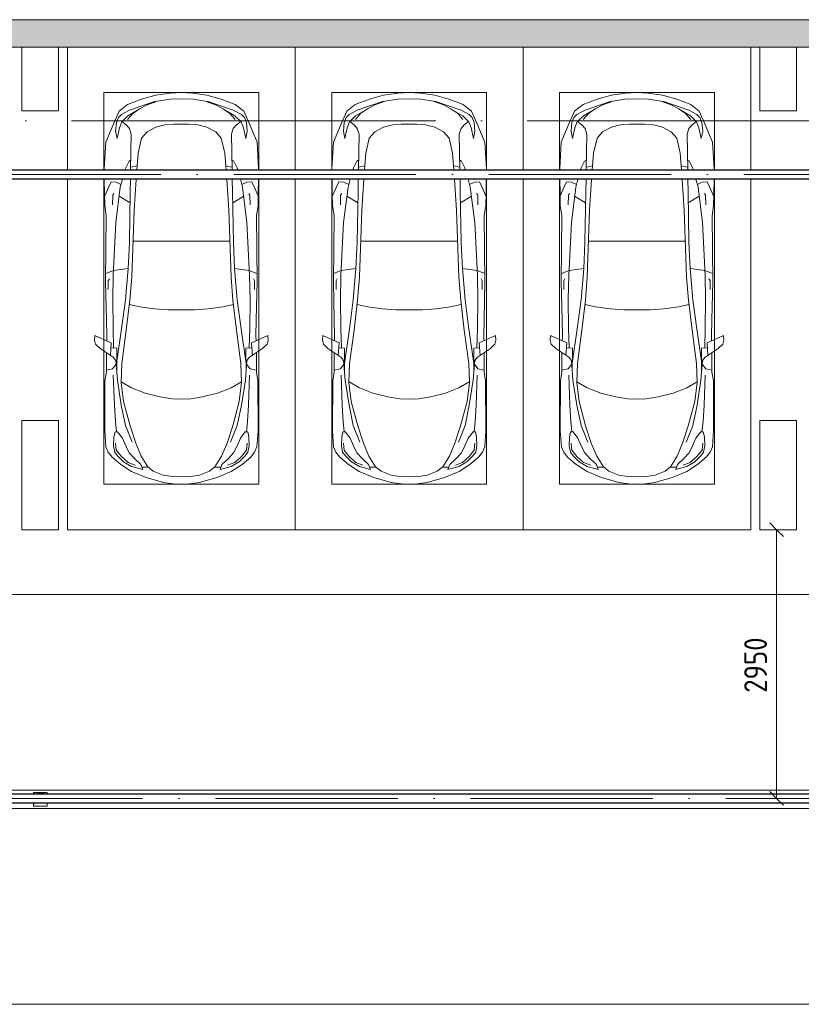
# Model space of a CAD drawing. Header units: millimetres. Extents: x -32229 to 192519, y -13689 to 125138.
# Tile 82 of 256: x -13190 to -4611, y 110550 to 121360. Entities that reach past the tile are written whole.
import ezdxf

# ---------------------------------------------------------------- set-up
doc = ezdxf.new("R2010")
doc.units = ezdxf.units.MM
doc.linetypes.add('ADSK_Линия сетки', pattern=[5000, 4000, -500, 0, -500])
doc.linetypes.add('ADSK_Осевая', pattern=[2800, 2000, -400, 0, -400])
for name, color, linetype, lineweight in [('A-____-____-DIMS', 7, 'Continuous', 9), ('A-____-____-DIMS-200', 7, 'Continuous', 9), ('A-DETL-GENF-OTLN', 7, 'Continuous', 18), ('A-FLOR-____-OTLN', 7, 'Continuous', 18), ('A-WALL-____-MCUT', 7, 'Continuous', 40), ('A-WALL-____-OTLN', 7, 'Continuous', 18), ('A-WALL-____-PATT', 7, 'Continuous', 40), ('C-PRKG-____-OTLN', 7, 'Continuous', 18), ('E-CABL-TRAY-CNTR', 7, 'ADSK_Осевая', 18), ('E-CABL-TRAY-OTLN', 7, 'Continuous', 18), ('M-EQPM-____-OTLN', 7, 'Continuous', 18), ('S-COLS-____-MCUT', 7, 'Continuous', 40), ('S-COLS-____-OTLN', 7, 'Continuous', 18), ('S-GRID-____-OTLN', 7, 'Continuous', 9)]:
    doc.layers.add(name, color=color, linetype=linetype, lineweight=lineweight)
doc.styles.add('GOST Common_4', font='GOST_Common.ttf', dxfattribs={"width": 0.9, "height": 250})
doc.dimstyles.new('ГОСТ_2_5_мм2', dxfattribs={"dimscale": 304.8, "dimtxt": 251.428749, "dimasz": 0.492126, "dimexe": 0.492126, "dimexo": 0.656168, "dimgap": 0.098425, "dimtad": 1, "dimdec": 0, "dimdsep": 46, "dimtxsty": 'GOST Common_4', "dimblk1": 'OBLIQUE', "dimblk2": 'OBLIQUE', "dimsah": 1, "dimcen": 0.09, "dimazin": 2, "dimtfac": 1, "dimtdec": 4, "dimtix": 1, "dimtmove": 0, "dimatfit": 3, "dimfxl": 1, "dimtvp": 1, "dimtolj": 1, "dimtzin": 0, "dimarcsym": 2})

# ---------------------------------------------------------------- blocks, each defined once
blk = doc.blocks.new('АР_Машиноместо - 5300x2500_С-V11--01 ЭЛ')
at = {"layer": 'A-DETL-GENF-OTLN', "color": 253, "lineweight": 13, "true_color": 0xaaaaaa}
for p, q in [((970, 4772), (813, 4729)), ((1126, 4794), (970, 4772)), ((1250, 4800), (1126, 4794)), ((1250, 4800), (1374, 4794)), ((1374, 4794), (1530, 4772)), ((1530, 4772), (1687, 4729)), ((659, 4670), (566, 4595)), ((813, 4729), (659, 4670)), ((681, 4606), (967, 4704)), ((874, 4665), (791, 4620)), ((988, 4707), (874, 4665)), ((1122, 4726), (988, 4707)), ((1250, 4732), (1122, 4726)), ((1250, 4732), (1378, 4726)), ((1378, 4726), (1512, 4707)), ((1512, 4707), (1626, 4665)), ((1819, 4606), (1533, 4704)), ((1626, 4665), (1709, 4620)), ((1687, 4729), (1841, 4670)), ((1841, 4670), (1934, 4595)), ((566, 4595), (507, 4463)), ((558, 4526), (591, 4560)), ((591, 4560), (681, 4606)), ((662, 4543), (595, 4479)), ((717, 4569), (660, 4505)), ((788, 4618), (662, 4543)), ((791, 4620), (717, 4569)), ((1709, 4620), (1783, 4569)), ((1712, 4618), (1838, 4543)), ((1783, 4569), (1840, 4505)), ((1909, 4560), (1819, 4606)), ((1838, 4543), (1905, 4479)), ((1942, 4526), (1909, 4560)), ((1934, 4595), (1993, 4463)), ((507, 4463), (420, 4254)), ((528, 4375), (536, 4471)), ((536, 4471), (558, 4526)), ((595, 4479), (569, 4413)), ((645, 4445), (597, 4481)), ((680, 4406), (645, 4445)), ((970, 4419), (1070, 4447)), ((1070, 4447), (1167, 4453)), ((1167, 4453), (1250, 4454)), ((1333, 4453), (1250, 4454)), ((1430, 4447), (1333, 4453)), ((1530, 4419), (1430, 4447)), ((1820, 4406), (1855, 4445)), ((1855, 4445), (1903, 4481)), ((1905, 4479), (1931, 4413)), ((1964, 4471), (1942, 4526)), ((1972, 4375), (1964, 4471)), ((1993, 4463), (2080, 4254)), ((544, 4295), (528, 4375)), ((569, 4413), (544, 4295)), ((700, 4345), (680, 4406)), ((693, 3950), (700, 4345)), ((812, 4299), (873, 4370)), ((873, 4370), (970, 4419)), ((1627, 4370), (1530, 4419)), ((1688, 4299), (1627, 4370)), ((1800, 4345), (1820, 4406)), ((1807, 3950), (1800, 4345)), ((1931, 4413), (1956, 4295)), ((1956, 4295), (1972, 4375)), ((420, 4254), (403, 3968)), ((774, 4133), (812, 4299)), ((1726, 4133), (1688, 4299)), ((2080, 4254), (2097, 3968)), ((760, 3950), (774, 4133)), ((1740, 3950), (1726, 4133)), ((639, 3975), (675, 4045)), ((675, 4045), (695, 4058)), ((1825, 4045), (1805, 4058)), ((1861, 3975), (1825, 4045)), ((403, 3968), (404, 3950)), ((631, 3950), (639, 3975)), ((1869, 3950), (1861, 3975)), ((2097, 3968), (2096, 3950)), ((404, 3850), (406, 3688)), ((453, 3766), (478, 3819)), ((478, 3819), (533, 3818)), ((533, 3818), (586, 3790)), ((579, 3763), (603, 3850)), ((689, 3706), (692, 3850)), ((731, 3508), (752, 3846)), ((752, 3846), (753, 3850)), ((1748, 3846), (1747, 3850)), ((1769, 3508), (1748, 3846)), ((1811, 3706), (1808, 3850)), ((1921, 3763), (1897, 3850)), ((1967, 3818), (1914, 3790)), ((2022, 3819), (1967, 3818)), ((2047, 3766), (2022, 3819)), ((2096, 3850), (2094, 3688)), ((406, 3688), (409, 3560)), ((408, 3667), (453, 3766)), ((497, 3672), (510, 3691)), ((531, 3375), (579, 3763)), ((679, 3159), (689, 3706)), ((1821, 3159), (1811, 3706)), ((1969, 3375), (1921, 3763)), ((2003, 3672), (1990, 3691)), ((2092, 3667), (2047, 3766)), ((2094, 3688), (2091, 3560)), ((495, 3566), (497, 3672)), ((687, 3589), (566, 3664)), ((1813, 3589), (1934, 3664)), ((2005, 3566), (2003, 3672)), ((409, 3560), (426, 3447)), ((705, 2775), (731, 3508)), ((1795, 2775), (1769, 3508)), ((2091, 3560), (2074, 3447)), ((426, 3447), (418, 2723)), ((501, 2790), (531, 3375)), ((1999, 2790), (1969, 3375)), ((2074, 3447), (2082, 2723)), ((666, 2865), (679, 3159)), ((1834, 2865), (1821, 3159)), ((505, 2847), (421, 2813)), ((666, 2867), (505, 2847)), ((637, 2526), (666, 2867)), ((1834, 2867), (1995, 2847)), ((1863, 2526), (1834, 2867)), ((1995, 2847), (2079, 2813)), ((418, 2723), (428, 2308)), ((448, 2734), (460, 2756)), ((448, 2639), (448, 2734)), ((496, 2532), (501, 2790)), ((684, 2522), (705, 2775)), ((1816, 2522), (1795, 2775)), ((2004, 2532), (1999, 2790)), ((2052, 2734), (2040, 2756)), ((2052, 2639), (2052, 2734)), ((2082, 2723), (2072, 2308)), ((500, 2210), (496, 2532)), ((637, 2526), (597, 2231)), ((645, 2192), (684, 2522)), ((1855, 2192), (1816, 2522)), ((1863, 2526), (1903, 2231)), ((2000, 2210), (2004, 2532)), ((428, 2308), (432, 2120)), ((2072, 2308), (2068, 2120)), ((506, 1996), (500, 2210)), ((597, 2231), (535, 1798)), ((596, 1825), (645, 2192)), ((1904, 1825), (1855, 2192)), ((1903, 2231), (1965, 1798)), ((1994, 1996), (2000, 2210)), ((297, 2080), (301, 2131)), ((309, 2036), (297, 2080)), ((301, 2131), (480, 2053)), ((432, 2120), (431, 2074)), ((2199, 2131), (2020, 2053)), ((2068, 2120), (2069, 2074)), ((2191, 2036), (2203, 2080)), ((2203, 2080), (2199, 2131)), ((358, 1990), (309, 2036)), ((501, 1894), (358, 1990)), ((480, 2053), (471, 1914)), ((541, 1994), (476, 1998)), ((541, 1994), (540, 1733)), ((1959, 1994), (2024, 1998)), ((1959, 1994), (1960, 1733)), ((1999, 1894), (2142, 1990)), ((2020, 2053), (2029, 1914)), ((2142, 1990), (2191, 2036)), ((427, 1731), (427, 1943)), ((531, 1858), (501, 1894)), ((547, 1643), (531, 1858)), ((1953, 1643), (1969, 1858)), ((1969, 1858), (1999, 1894)), ((2073, 1731), (2073, 1943)), ((411, 1634), (427, 1731)), ((495, 1765), (427, 1753)), ((534, 1817), (495, 1765)), ((589, 1616), (596, 1825)), ((1911, 1616), (1904, 1825)), ((1966, 1817), (2005, 1765)), ((2005, 1765), (2073, 1753)), ((2089, 1634), (2073, 1731)), ((409, 1087), (411, 1634)), ((590, 1624), (704, 1557)), ((1910, 1624), (1796, 1557)), ((2091, 1087), (2089, 1634)), ((615, 1410), (589, 1616)), ((704, 1557), (853, 1499)), ((1796, 1557), (1647, 1499)), ((1885, 1410), (1911, 1616)), ((687, 1141), (615, 1410)), ((853, 1499), (1017, 1460)), ((1017, 1460), (1147, 1439)), ((1147, 1439), (1250, 1434)), ((1353, 1439), (1250, 1434)), ((1483, 1460), (1353, 1439)), ((1647, 1499), (1483, 1460)), ((1813, 1141), (1885, 1410)), ((421, 911), (409, 1087)), ((749, 950), (687, 1141)), ((1751, 950), (1813, 1141)), ((2079, 911), (2091, 1087)), ((506, 920), (510, 1019)), ((510, 1019), (522, 1074)), ((522, 1074), (549, 1076)), ((549, 1076), (603, 1005)), ((603, 1005), (639, 920)), ((1897, 1005), (1861, 920)), ((1951, 1076), (1897, 1005)), ((1978, 1074), (1951, 1076)), ((1990, 1019), (1978, 1074)), ((1994, 920), (1990, 1019)), ((446, 853), (421, 911)), ((519, 852), (506, 920)), ((639, 920), (677, 844)), ((809, 809), (749, 950)), ((1691, 809), (1751, 950)), ((1861, 920), (1823, 844)), ((1981, 852), (1994, 920)), ((2054, 853), (2079, 911)), ((489, 796), (446, 853)), ((584, 715), (489, 796)), ((550, 812), (519, 852)), ((616, 746), (550, 812)), ((677, 844), (738, 778)), ((738, 778), (805, 716)), ((882, 692), (809, 809)), ((1618, 692), (1691, 809)), ((1762, 778), (1695, 716)), ((1823, 844), (1762, 778)), ((1884, 746), (1950, 812)), ((1916, 715), (2011, 796)), ((1950, 812), (1981, 852)), ((2011, 796), (2054, 853)), ((702, 640), (584, 715)), ((704, 696), (616, 746)), ((825, 661), (704, 696)), ((805, 716), (825, 661)), ((888, 686), (815, 687)), ((941, 642), (882, 692)), ((1559, 642), (1618, 692)), ((1612, 686), (1685, 687)), ((1695, 716), (1675, 661)), ((1675, 661), (1796, 696)), ((1796, 696), (1884, 746)), ((1798, 640), (1916, 715)), ((862, 572), (702, 640)), ((1053, 518), (862, 572)), ((1051, 599), (941, 642)), ((1149, 583), (1051, 599)), ((1250, 582), (1149, 583)), ((1250, 582), (1351, 583)), ((1351, 583), (1449, 599)), ((1447, 518), (1638, 572)), ((1449, 599), (1559, 642)), ((1638, 572), (1798, 640)), ((1165, 503), (1053, 518)), ((1250, 500), (1165, 503)), ((1250, 500), (1335, 503)), ((1335, 503), (1447, 518))]:
    blk.add_line(p, q, dxfattribs=at)
at = {"layer": 'A-DETL-GENF-OTLN', "color": 254, "lineweight": 13, "true_color": 0xd4d4d4}
for p, q in [((695, 3980), (765, 3997)), ((1805, 3980), (1735, 3997)), ((715, 3168), (1250, 3167)), ((1785, 3168), (1250, 3167)), ((678, 2473), (795, 2446)), ((795, 2446), (956, 2427)), ((956, 2427), (1105, 2414)), ((1105, 2414), (1250, 2413)), ((1395, 2414), (1250, 2413)), ((1544, 2427), (1395, 2414)), ((1705, 2446), (1544, 2427)), ((1822, 2473), (1705, 2446)), ((514, 1369), (502, 1696)), ((590, 1368), (547, 1643)), ((1910, 1368), (1953, 1643)), ((1986, 1369), (1998, 1696)), ((525, 1189), (514, 1369)), ((637, 1146), (590, 1368)), ((1863, 1146), (1910, 1368)), ((1975, 1189), (1986, 1369)), ((537, 1076), (525, 1189)), ((710, 963), (637, 1146)), ((1790, 963), (1863, 1146)), ((1963, 1076), (1975, 1189)), ((535, 874), (528, 949)), ((592, 805), (535, 874)), ((1908, 805), (1965, 874)), ((1965, 874), (1972, 949)), ((665, 740), (592, 805)), ((1835, 740), (1908, 805)), ((743, 708), (665, 740)), ((1757, 708), (1835, 740))]:
    blk.add_line(p, q, dxfattribs=at)
at = {"layer": 'C-PRKG-____-OTLN', "color": 253, "lineweight": 13, "true_color": 0xaaaaaa}
for p, q in [((0, 3950), (0, 5300)), ((2500, 3950), (2500, 5300)), ((400, 4800), (2100, 4800)), ((400, 3950), (400, 4800)), ((2100, 3950), (2100, 4800)), ((0, 0), (0, 3850)), ((400, 500), (400, 3850)), ((2100, 500), (2100, 3850)), ((2500, 0), (2500, 3850)), ((400, 500), (2100, 500)), ((2500, 0), (0, 0))]:
    blk.add_line(p, q, dxfattribs=at)
blk = doc.blocks.new('АР_Канал вертикальный прямоугольный - ВК-V176--01 ЭЛ')
at = {"layer": 'M-EQPM-____-OTLN', "lineweight": 13, "true_color": 0xe2e2e2}
h = blk.add_hatch(color=254, dxfattribs=at)
h.paths.add_polyline_path([(-75, -75), (-71, -40), (-75, -40)])
h.paths.add_polyline_path([(-60, 60), (-60, 60), (75, 75), (-75, 75), (-75, 60)])
at = {"layer": 'M-EQPM-____-OTLN', "color": 253, "lineweight": 13, "true_color": 0xaaaaaa}
for p, q in [((75, 75), (-75, 75)), ((-75, 75), (-75, 60)), ((75, 75), (-75, 75)), ((-75, 75), (-75, 60)), ((-75, 60), (-75, 75)), ((-75, 75), (75, 75)), ((-60, 60), (75, 75)), ((-60, 60), (75, 75)), ((75, 60), (75, 75)), ((75, 75), (75, 60)), ((-75, -75), (-71, -40)), ((-75, -40), (-75, -75)), ((-75, -75), (-71, -40)), ((-75, -40), (-75, -75)), ((-75, -75), (-75, -40)), ((-75, -75), (75, -75)), ((75, -75), (-75, -75)), ((75, -75), (75, -40)), ((75, -40), (75, -75))]:
    blk.add_line(p, q, dxfattribs=at)
blk = doc.blocks.new('Наметкина 10_РД_АР_П_отсоединено_rvt-1--01 ЭЛ')
at = {"layer": 'A-WALL-____-PATT', "lineweight": 5, "true_color": 0xaaaaaa}
h = blk.add_hatch(dxfattribs=at)
h.set_pattern_fill('FP_1', color=253, style=0, pattern_type=2)
h.set_pattern_definition([(45, (0, 0), (-228.0985, 228.0985), []), (45, (228.1, 0), (-228.0985, 228.0985), [403.225, -80.645, 6.706, -73.939])])
h.paths.add_polyline_path([(19235, 121060), (19235, 121360), (-20965, 121360), (-20965, 121060), (11535, 121060)])
at = {"layer": 'A-FLOR-____-OTLN', "color": 253, "lineweight": 13, "true_color": 0xaaaaaa}
for p, q in [((-20965, 115050), (20385, 115050)), ((-20965, 115050), (20385, 115050)), ((-20815, 112900), (18235, 112900)), ((18235, 112700), (-20965, 112700)), ((-20965, 110550), (19235, 110550)), ((20385, 110550), (-20965, 110550))]:
    blk.add_line(p, q, dxfattribs=at)
at = {"layer": 'A-WALL-____-MCUT', "color": 253, "lineweight": 13, "true_color": 0xaaaaaa}
for p, q in [((19235, 121360), (-20965, 121360)), ((-20965, 121060), (-13165, 121060)), ((-12765, 121060), (-5065, 121060)), ((-4665, 121060), (3035, 121060))]:
    blk.add_line(p, q, dxfattribs=at)
at = {"layer": 'A-WALL-____-OTLN', "color": 253, "lineweight": 13, "true_color": 0xaaaaaa}
for p, q in [((-13165, 121060), (-12765, 121060)), ((-5065, 121060), (-4665, 121060))]:
    blk.add_line(p, q, dxfattribs=at)
at = {"layer": 'S-COLS-____-MCUT', "color": 253, "lineweight": 15, "true_color": 0xaaaaaa}
for p, q in [((-13165, 121060), (-13165, 120360)), ((-12765, 120360), (-12765, 121060)), ((-5065, 121060), (-5065, 120360)), ((-4665, 120360), (-4665, 121060)), ((-13165, 120360), (-12765, 120360)), ((-5065, 120360), (-4665, 120360)), ((-12765, 116960), (-13165, 116960)), ((-13165, 116960), (-13165, 115760)), ((-12765, 115760), (-12765, 116960)), ((-4665, 116960), (-5065, 116960)), ((-5065, 116960), (-5065, 115760)), ((-4665, 115760), (-4665, 116960)), ((-13165, 115760), (-12765, 115760)), ((-5065, 115760), (-4665, 115760))]:
    blk.add_line(p, q, dxfattribs=at)
at = {"layer": 'S-COLS-____-OTLN', "color": 253, "lineweight": 15, "true_color": 0xaaaaaa}
for p, q in [((-12765, 121060), (-13165, 121060)), ((-4665, 121060), (-5065, 121060))]:
    blk.add_line(p, q, dxfattribs=at)
at = {"layer": 'C-PRKG-____-OTLN', "color": 253, "lineweight": 13, "true_color": 0xaaaaaa}
for p in [(-12665, 115760), (-10165, 115760), (-7665, 115760)]:
    blk.add_blockref('АР_Машиноместо - 5300x2500_С-V11--01 ЭЛ', p, dxfattribs=at)
at = {"layer": 'M-EQPM-____-OTLN', "color": 253, "lineweight": 13, "true_color": 0xaaaaaa}
blk.add_blockref('АР_Канал вертикальный прямоугольный - ВК-V176--01 ЭЛ', (-12965, 112800), dxfattribs=at)
blk = doc.blocks.new('DIMBLOCK16--01 ЭЛ')
at = {"layer": 'A-____-____-DIMS-200'}
for p, q in [((-4882, 115760), (-4957, 115835)), ((-4788, 115760), (-5032, 115760)), ((-4882, 112810), (-4882, 115760)), ((-4882, 115760), (-4807, 115685)), ((-4882, 115760), (-4788, 115760)), ((-4882, 112810), (-4957, 112885)), ((-4788, 112810), (-5032, 112810)), ((-4882, 112810), (-4807, 112735)), ((-4882, 112810), (-4788, 112810))]:
    blk.add_line(p, q, dxfattribs=at)
at = {"layer": 'A-____-____-DIMS-200', "color": 0, "insert": (-5238, 113970), "char_height": 250, "width": 756.84, "attachment_point": 1, "rotation": 90, "line_spacing_factor": 1.022761, "style": 'GOST Common_4'}
blk.add_mtext('2950', dxfattribs=at)
blk = doc.blocks.new('_Oblique')
at = {"color": 0, "linetype": 'ByBlock', "lineweight": -2}
blk.add_line((-0.5, -0.5), (0.5, 0.5), dxfattribs=at)

msp = doc.modelspace()

# ---------------------------------------------------------------- linework, layer by layer
at = {"layer": 'E-CABL-TRAY-CNTR', "color": 5, "true_color": 0x0000ff}
msp.add_line((21960.1, 119659.9), (-20274.8, 119659.9), dxfattribs=at)
at = {"layer": 'E-CABL-TRAY-CNTR', "color": 150, "true_color": 0x0080ff}
msp.add_line((21760.1, 112810), (-20774.8, 112810), dxfattribs=at)
at = {"layer": 'E-CABL-TRAY-OTLN', "color": 5, "true_color": 0x0000ff}
for p, q in [((21960.1, 119709.9), (-20274.8, 119709.9)), ((21960.1, 119707.4), (-20274.8, 119707.4)), ((21960.1, 119612.4), (-20274.8, 119612.4)), ((21960.1, 119609.9), (-20274.8, 119609.9))]:
    msp.add_line(p, q, dxfattribs=at)
at = {"layer": 'E-CABL-TRAY-OTLN', "color": 150, "true_color": 0x0080ff}
for p, q in [((21760.1, 112860), (-20774.8, 112860)), ((21760.1, 112857.5), (-20774.8, 112857.5)), ((21760.1, 112762.6), (-20774.8, 112762.6)), ((21760.1, 112760), (-20774.8, 112760))]:
    msp.add_line(p, q, dxfattribs=at)
at = {"layer": 'S-GRID-____-OTLN', "color": 253, "linetype": 'ADSK_Линия сетки', "true_color": 0xaaaaaa}
msp.add_line((131381.2, 120250), (-30593.4, 120250), dxfattribs=at)

# ---------------------------------------------------------------- block references
at = {"lineweight": 5}
msp.add_blockref('Наметкина 10_РД_АР_П_отсоединено_rvt-1--01 ЭЛ', (0, 0), dxfattribs=at)

# ---------------------------------------------------------------- dimensions: what is measured, and where the dimension line sits
at = {"layer": 'A-____-____-DIMS'}
dim = msp.add_linear_dim(base=(-4881.8, 115760), p1=(-4987.8, 112810), p2=(-4987.8, 115760), angle=90, dimstyle='ГОСТ_2_5_мм2', override={"dimpost": '<>', "dimfxl": 2949.973412}, dxfattribs=at)
dim.commit()
dim.dimension.update_dxf_attribs({"geometry": 'DIMBLOCK16--01 ЭЛ', "text_midpoint": (-5036.8, 114285)})

doc.saveas('drawing.dxf')
